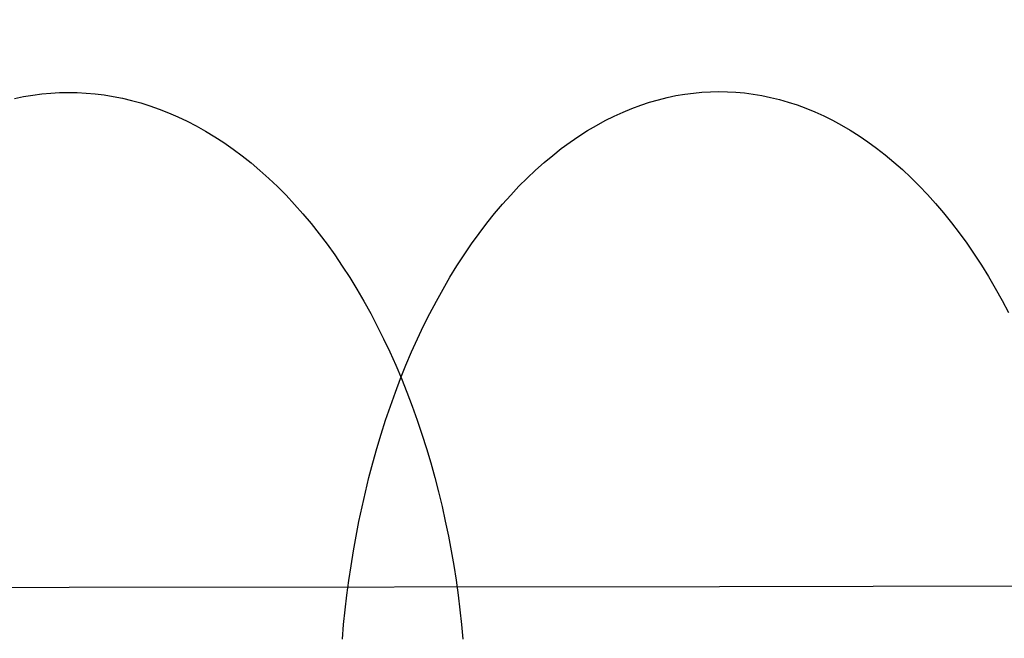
# Model space of a CAD drawing. Header units: millimetres. Extents: x -2852 to 102, y -106 to 97.
# Tile 137 of 256: x -2489 to -2478, y -4 to 3. Entities that reach past the tile are written whole.
import ezdxf

# ---------------------------------------------------------------- set-up
doc = ezdxf.new("R2010")
doc.units = ezdxf.units.MM
doc.header["$MEASUREMENT"] = 0
doc.layers.add('Predefinito', color=5, linetype='Continuous')

msp = doc.modelspace()

# ---------------------------------------------------------------- linework, layer by layer
at = {"layer": 'Predefinito', "extrusion": (-0.001366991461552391, 0.9999990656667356, 0)}
msp.add_lwpolyline([(1899.674573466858, 1028.425676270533), (1950.258311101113, 936.0311236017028), (1967.400196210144, 906.575531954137), (1985.126516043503, 877.4701447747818), (2004.656316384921, 847.0844636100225), (2025.496176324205, 816.669032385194), (2036.394788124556, 801.6049686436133), (2047.581462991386, 786.7526361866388), (2059.048771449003, 772.1737902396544), (2070.848342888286, 757.8628825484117), (2082.852187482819, 744.0269988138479), (2095.232192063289, 730.5284931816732), (2107.740481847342, 717.6917338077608), (2114.150143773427, 711.4284940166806), (2120.668526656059, 705.278737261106), (2127.105031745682, 699.4242024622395), (2133.651606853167, 693.6936066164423), (2140.312207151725, 688.0966408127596), (2147.090787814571, 682.6429961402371), (2153.75026149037, 677.5237656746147), (2160.526113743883, 672.5595220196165), (2167.421020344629, 667.7628195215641), (2174.437410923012, 663.1468989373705), (2181.31288946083, 658.8844485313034), (2188.305132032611, 654.8160355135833), (2195.415453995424, 650.9559758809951), (2202.64302808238, 647.320413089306), (2209.73752194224, 644.0360807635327), (2216.937413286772, 640.9926609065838), (2220.575985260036, 639.5662277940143), (2224.239767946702, 638.2060043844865), (2227.928330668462, 636.9140345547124), (2231.64124274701, 635.6923621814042), (2235.831195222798, 634.408737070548), (2240.048173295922, 633.2171015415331), (2244.289387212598, 632.1182628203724), (2248.553001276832, 631.1118868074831), (2252.586947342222, 630.2482168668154), (2256.637848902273, 629.4656582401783), (2260.704069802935, 628.7638639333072), (2264.783395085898, 628.1424203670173), (2268.846862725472, 627.6041235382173), (2272.919590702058, 627.1439552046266), (2277.000234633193, 626.7611647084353), (2281.087450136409, 626.4550013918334), (2285.179869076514, 626.2246883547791), (2289.276028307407, 626.0693437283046), (2293.374440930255, 625.98805940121), (2297.473620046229, 625.979927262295), (2305.646792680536, 626.1784472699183), (2313.808414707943, 626.6564582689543), (2321.949898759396, 627.4059781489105), (2330.063045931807, 628.4188195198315), (2338.132338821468, 629.6855258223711), (2346.159212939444, 631.19934427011), (2354.137618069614, 632.9527950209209), (2362.061503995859, 634.9383982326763), (2369.890818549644, 637.1387617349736), (2377.655943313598, 639.5559469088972), (2385.352627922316, 642.1840648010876), (2392.976220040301, 645.0172180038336), (2400.434543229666, 648.0133496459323), (2407.813089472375, 651.2003683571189), (2415.108121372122, 654.574644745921), (2422.315901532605, 658.1325494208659), (2429.27810764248, 661.7871694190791), (2436.148314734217, 665.6118309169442), (2442.921659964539, 669.6045235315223), (2449.593583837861, 673.7639364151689), (2455.744190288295, 677.8085140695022), (2461.79696152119, 681.9980824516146), (2467.746880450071, 686.3327562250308), (2473.588068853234, 690.8129082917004), (2480.985152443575, 696.835755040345), (2488.178176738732, 703.1012744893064), (2491.987888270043, 706.5957953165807), (2495.734193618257, 710.1583616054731), (2499.416204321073, 713.7875134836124), (2503.033206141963, 717.481423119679), (2509.945883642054, 724.9170763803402), (2516.605686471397, 732.579540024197), (2522.960022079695, 740.3811103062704), (2529.075879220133, 748.3716608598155), (2534.957113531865, 756.5253814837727), (2540.622272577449, 764.8319886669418), (2546.117810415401, 773.3251265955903), (2551.423854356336, 781.9349877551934), (2556.659804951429, 790.8208707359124), (2561.739512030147, 799.7986763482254), (2571.509788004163, 817.9680090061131), (2626.827584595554, 928.1936540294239), (2638.541319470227, 949.7322297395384), (2651.215680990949, 971.6716347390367), (2674.70444038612, 1009.524286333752), (2677.831677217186, 1014.878638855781), (2679.262425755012, 1017.450514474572), (2680.646061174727, 1020.04534911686), (2681.887900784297, 1022.49666156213), (2683.067744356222, 1024.978650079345), (2684.055893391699, 1027.222851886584), (2684.522245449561, 1028.356636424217), (2684.967345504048, 1029.498783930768)], dxfattribs=at)
msp.add_lwpolyline([(1899.674573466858, 1028.425676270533), (1950.258311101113, 936.0311236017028), (1967.400196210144, 906.575531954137), (1985.126516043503, 877.4701447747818), (2004.656316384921, 847.0844636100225), (2025.496176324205, 816.669032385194), (2036.394788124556, 801.6049686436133), (2047.581462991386, 786.7526361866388), (2059.048771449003, 772.1737902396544), (2070.848342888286, 757.8628825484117), (2082.852187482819, 744.0269988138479), (2095.232192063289, 730.5284931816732), (2107.740481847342, 717.6917338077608), (2114.150143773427, 711.4284940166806), (2120.668526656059, 705.278737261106), (2127.105031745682, 699.4242024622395), (2133.651606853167, 693.6936066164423), (2140.312207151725, 688.0966408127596), (2147.090787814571, 682.6429961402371), (2153.75026149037, 677.5237656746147), (2160.526113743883, 672.5595220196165), (2167.421020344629, 667.7628195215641), (2174.437410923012, 663.1468989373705), (2181.31288946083, 658.8844485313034), (2188.305132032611, 654.8160355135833), (2195.415453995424, 650.9559758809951), (2202.64302808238, 647.320413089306), (2209.73752194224, 644.0360807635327), (2216.937413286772, 640.9926609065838), (2220.575985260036, 639.5662277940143), (2224.239767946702, 638.2060043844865), (2227.928330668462, 636.9140345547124), (2231.64124274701, 635.6923621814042), (2235.831195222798, 634.408737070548), (2240.048173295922, 633.2171015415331), (2244.289387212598, 632.1182628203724), (2248.553001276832, 631.1118868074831), (2252.586947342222, 630.2482168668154), (2256.637848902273, 629.4656582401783), (2260.704069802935, 628.7638639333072), (2264.783395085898, 628.1424203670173), (2268.846862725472, 627.6041235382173), (2272.919590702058, 627.1439552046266), (2277.000234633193, 626.7611647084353), (2281.087450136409, 626.4550013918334), (2285.179869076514, 626.2246883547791), (2289.276028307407, 626.0693437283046), (2293.374440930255, 625.98805940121), (2297.473620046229, 625.979927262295), (2305.646792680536, 626.1784472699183), (2313.808414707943, 626.6564582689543), (2321.949898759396, 627.4059781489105), (2330.063045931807, 628.4188195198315), (2338.132338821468, 629.6855258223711), (2346.159212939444, 631.19934427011), (2354.137618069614, 632.9527950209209), (2362.061503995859, 634.9383982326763), (2369.890818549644, 637.1387617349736), (2377.655943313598, 639.5559469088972), (2385.352627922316, 642.1840648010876), (2392.976220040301, 645.0172180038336), (2400.434543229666, 648.0133496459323), (2407.813089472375, 651.2003683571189), (2415.108121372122, 654.574644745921), (2422.315901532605, 658.1325494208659), (2429.27810764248, 661.7871694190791), (2436.148314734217, 665.6118309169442), (2442.921659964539, 669.6045235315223), (2449.593583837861, 673.7639364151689), (2455.744190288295, 677.8085140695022), (2461.79696152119, 681.9980824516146), (2467.746880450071, 686.3327562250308), (2473.588068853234, 690.8129082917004), (2480.985152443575, 696.835755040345), (2488.178176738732, 703.1012744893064), (2491.987888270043, 706.5957953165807), (2495.734193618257, 710.1583616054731), (2499.416204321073, 713.7875134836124), (2503.033206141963, 717.481423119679), (2509.945883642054, 724.9170763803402), (2516.605686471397, 732.579540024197), (2522.960022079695, 740.3811103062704), (2529.075879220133, 748.3716608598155), (2534.957113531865, 756.5253814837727), (2540.622272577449, 764.8319886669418), (2546.117810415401, 773.3251265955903), (2551.423854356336, 781.9349877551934), (2556.659804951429, 790.8208707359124), (2561.739512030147, 799.7986763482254), (2571.509788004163, 817.9680090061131), (2626.827584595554, 928.1936540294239), (2638.541319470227, 949.7322297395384), (2651.215680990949, 971.6716347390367), (2674.70444038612, 1009.524286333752), (2677.831677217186, 1014.878638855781), (2679.262425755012, 1017.450514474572), (2680.646061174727, 1020.04534911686), (2681.887900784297, 1022.49666156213), (2683.067744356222, 1024.978650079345), (2684.055893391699, 1027.222851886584), (2684.522245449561, 1028.356636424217), (2684.967345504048, 1029.498783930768)], dxfattribs=at)
at = {"layer": 'Predefinito'}
for points in [[(-2488.779599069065, 2.008785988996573, 702.3619408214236), (-2488.678622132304, 2.029063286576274, 702.4871625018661), (-2488.578188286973, 2.045491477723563, 702.6117043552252), (-2488.478372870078, 2.058149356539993, 702.7354731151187), (-2488.379247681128, 2.067119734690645, 702.8583799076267), (-2488.280880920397, 2.072489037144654, 702.9803403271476), (-2488.183337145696, 2.074346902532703, 703.1012744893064), (-2488.085788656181, 2.072755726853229, 703.2222086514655), (-2487.987407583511, 2.06765537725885, 703.3441690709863), (-2487.888258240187, 2.0589560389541, 703.4670758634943), (-2487.788408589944, 2.046571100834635, 703.5908446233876), (-2487.687930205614, 2.030417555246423, 703.7153864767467), (-2487.586898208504, 2.010416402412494, 703.8406081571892), (-2487.485391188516, 1.986493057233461, 703.9664121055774), (-2487.383491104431, 1.958577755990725, 704.0926965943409), (-2487.281283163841, 1.926605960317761, 704.2193558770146), (-2487.178855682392, 1.89051875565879, 704.3462803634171), (-2487.076299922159, 1.850263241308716, 704.4733568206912), (-2486.973709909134, 1.805792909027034, 704.6004686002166), (-2486.871182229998, 1.757068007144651, 704.727495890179), (-2486.768815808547, 1.704055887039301, 704.8543159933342), (-2486.666711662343, 1.64673132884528, 704.9808036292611), (-2486.564972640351, 1.585076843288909, 705.1068312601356), (-2486.46370314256, 1.519082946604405, 705.2322694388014), (-2486.363008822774, 1.448748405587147, 705.3569871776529), (-2486.26299627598, 1.374080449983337, 705.4808523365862), (-2486.163772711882, 1.29509494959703, 705.6037320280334), (-2486.065445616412, 1.211816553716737, 705.7254930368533), (-2485.968122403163, 1.124278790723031, 705.8460022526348), (-2485.871910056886, 1.032524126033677, 705.9651271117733), (-2485.77691477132, 0.9366039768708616, 706.0827360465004), (-2485.683241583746, 0.8365786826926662, 706.1986989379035), (-2485.59099400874, 0.732517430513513, 706.3128875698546), (-2485.500273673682, 0.6244981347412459, 706.4251760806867), (-2485.411179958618, 0.5126072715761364, 706.5354414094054), (-2485.323809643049, 0.3969396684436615, 706.64356373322), (-2485.238256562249, 0.2775982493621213, 706.7494268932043), (-2485.154611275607, 0.1546937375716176, 706.852918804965), (-2485.072960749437, 0.0283443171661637, 706.953931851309), (-2484.993388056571, -0.1013247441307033, 707.0523632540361), (-2484.915972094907, -0.2341815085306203, 707.1481154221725), (-2484.840787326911, -0.3700878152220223, 707.2410962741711), (-2484.767903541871, -0.5088997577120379, 707.3312195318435), (-2484.697385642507, -0.6504681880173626, 707.4184049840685), (-2484.629293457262, -0.7946392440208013, 707.5025787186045), (-2484.563681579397, -0.9412548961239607, 707.5836733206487), (-2484.500599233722, -1.090153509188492, 707.6616280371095), (-2484.440090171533, -1.24117041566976, 707.7363889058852), (-2484.382192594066, -1.394138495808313, 707.8079088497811), (-2484.326939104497, -1.548888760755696, 707.8761477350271), (-2484.274356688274, -1.705250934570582, 707.9410723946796), (-2484.224466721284, -1.863054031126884, 708.002656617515), (-2484.177285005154, -2.022126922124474, 708.0608811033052), (-2484.132821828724, -2.182298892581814, 708.1157333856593), (-2484.09108205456, -2.343400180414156, 708.1672077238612), (-2484.052065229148, -2.505262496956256, 708.2153049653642), (-2484.015765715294, -2.667719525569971, 708.2600323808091), (-2483.982172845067, -2.830607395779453, 708.3014034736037), (-2483.95127109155, -2.99376513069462, 708.3394377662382), (-2483.923040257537, -3.157035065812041, 708.37416056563), (-2483.897455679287, -3.32026323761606, 708.405602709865), (-2483.874488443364, -3.483299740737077, 708.4338002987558), (-2483.854105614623, -3.645999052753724, 708.4587944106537), (-2483.836270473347, -3.808220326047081, 708.4806308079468), (-2483.820942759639, -3.969827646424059, 708.499359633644)], [(-2488.779599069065, 2.008785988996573, 702.3619408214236), (-2488.678622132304, 2.029063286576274, 702.4871625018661), (-2488.578188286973, 2.045491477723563, 702.6117043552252), (-2488.478372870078, 2.058149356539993, 702.7354731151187), (-2488.379247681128, 2.067119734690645, 702.8583799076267), (-2488.280880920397, 2.072489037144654, 702.9803403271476), (-2488.183337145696, 2.074346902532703, 703.1012744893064), (-2488.085788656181, 2.072755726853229, 703.2222086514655), (-2487.987407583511, 2.06765537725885, 703.3441690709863), (-2487.888258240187, 2.0589560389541, 703.4670758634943), (-2487.788408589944, 2.046571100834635, 703.5908446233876), (-2487.687930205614, 2.030417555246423, 703.7153864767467), (-2487.586898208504, 2.010416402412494, 703.8406081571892), (-2487.485391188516, 1.986493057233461, 703.9664121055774), (-2487.383491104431, 1.958577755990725, 704.0926965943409), (-2487.281283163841, 1.926605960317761, 704.2193558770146), (-2487.178855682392, 1.89051875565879, 704.3462803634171), (-2487.076299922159, 1.850263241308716, 704.4733568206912), (-2486.973709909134, 1.805792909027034, 704.6004686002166), (-2486.871182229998, 1.757068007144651, 704.727495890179), (-2486.768815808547, 1.704055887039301, 704.8543159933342), (-2486.666711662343, 1.64673132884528, 704.9808036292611), (-2486.564972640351, 1.585076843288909, 705.1068312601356), (-2486.46370314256, 1.519082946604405, 705.2322694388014), (-2486.363008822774, 1.448748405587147, 705.3569871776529), (-2486.26299627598, 1.374080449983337, 705.4808523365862), (-2486.163772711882, 1.29509494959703, 705.6037320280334), (-2486.065445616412, 1.211816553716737, 705.7254930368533), (-2485.968122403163, 1.124278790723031, 705.8460022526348), (-2485.871910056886, 1.032524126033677, 705.9651271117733), (-2485.77691477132, 0.9366039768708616, 706.0827360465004), (-2485.683241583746, 0.8365786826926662, 706.1986989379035), (-2485.59099400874, 0.732517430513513, 706.3128875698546), (-2485.500273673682, 0.6244981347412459, 706.4251760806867), (-2485.411179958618, 0.5126072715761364, 706.5354414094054), (-2485.323809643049, 0.3969396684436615, 706.64356373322), (-2485.238256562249, 0.2775982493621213, 706.7494268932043), (-2485.154611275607, 0.1546937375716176, 706.852918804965), (-2485.072960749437, 0.0283443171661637, 706.953931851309), (-2484.993388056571, -0.1013247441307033, 707.0523632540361), (-2484.915972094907, -0.2341815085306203, 707.1481154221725), (-2484.840787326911, -0.3700878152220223, 707.2410962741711), (-2484.767903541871, -0.5088997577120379, 707.3312195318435), (-2484.697385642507, -0.6504681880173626, 707.4184049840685), (-2484.629293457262, -0.7946392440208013, 707.5025787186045), (-2484.563681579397, -0.9412548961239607, 707.5836733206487), (-2484.500599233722, -1.090153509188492, 707.6616280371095), (-2484.440090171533, -1.24117041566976, 707.7363889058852), (-2484.382192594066, -1.394138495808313, 707.8079088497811), (-2484.326939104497, -1.548888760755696, 707.8761477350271), (-2484.274356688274, -1.705250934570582, 707.9410723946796), (-2484.224466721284, -1.863054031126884, 708.002656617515), (-2484.177285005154, -2.022126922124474, 708.0608811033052), (-2484.132821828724, -2.182298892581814, 708.1157333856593), (-2484.09108205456, -2.343400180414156, 708.1672077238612), (-2484.052065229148, -2.505262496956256, 708.2153049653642), (-2484.015765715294, -2.667719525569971, 708.2600323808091), (-2483.982172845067, -2.830607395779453, 708.3014034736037), (-2483.95127109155, -2.99376513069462, 708.3394377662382), (-2483.923040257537, -3.157035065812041, 708.37416056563), (-2483.897455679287, -3.32026323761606, 708.405602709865), (-2483.874488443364, -3.483299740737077, 708.4338002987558), (-2483.854105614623, -3.645999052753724, 708.4587944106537), (-2483.836270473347, -3.808220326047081, 708.4806308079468), (-2483.820942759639, -3.969827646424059, 708.499359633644)], [(-2485.153966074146, -3.971649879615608, 691.295644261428), (-2485.139712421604, -3.810002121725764, 691.3148658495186), (-2485.123057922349, -3.647733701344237, 691.3372767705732), (-2485.103963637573, -3.484980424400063, 691.3629284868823), (-2485.082394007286, -3.321883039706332, 691.3918679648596), (-2485.058317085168, -3.158586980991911, 691.424137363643), (-2485.031704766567, -2.995242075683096, 691.4597737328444), (-2485.002533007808, -2.832002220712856, 691.4988087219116), (-2484.97078203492, -2.669025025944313, 691.5412683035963), (-2484.936436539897, -2.506471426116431, 691.5871725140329), (-2484.899485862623, -2.344505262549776, 691.6365352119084), (-2484.859924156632, -2.183292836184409, 691.6893638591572), (-2484.81775053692, -2.023002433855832, 691.7456593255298), (-2484.772969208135, -1.863803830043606, 691.805415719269), (-2484.725589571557, -1.705867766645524, 691.868620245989), (-2484.675626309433, -1.549365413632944, 691.9352530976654), (-2484.623099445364, -1.394467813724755, 692.005287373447), (-2484.568034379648, -1.241345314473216, 692.0786890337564), (-2484.510461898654, -1.090166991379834, 692.1554168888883), (-2484.450418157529, -0.9411000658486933, 692.23542262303), (-2484.387944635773, -0.7943093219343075, 692.3186508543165), (-2484.323088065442, -0.6499565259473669, 692.4050392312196), (-2484.255900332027, -0.5081998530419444, 692.4945185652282), (-2484.186438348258, -0.369193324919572, 692.5870129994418), (-2484.114763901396, -0.2330862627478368, 692.6824402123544), (-2484.040943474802, -0.1000227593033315, 692.780711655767), (-2483.965048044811, 0.0298588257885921, 692.881732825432), (-2483.887152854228, 0.1564263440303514, 692.9854035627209), (-2483.80733716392, 0.2795543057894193, 693.0916183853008), (-2483.725683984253, 0.3991242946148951, 693.2002668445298), (-2483.642279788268, 0.515025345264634, 693.3112339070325), (-2483.557214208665, 0.6271542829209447, 693.424400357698), (-2483.470579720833, 0.7354160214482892, 693.5396432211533), (-2483.38247131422, 0.8397238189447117, 693.6568361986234), (-2483.292986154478, 0.9399994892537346, 693.7758501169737), (-2483.202223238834, 1.036173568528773, 693.8965533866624), (-2483.110283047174, 1.128185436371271, 694.0188124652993), (-2483.017267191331, 1.215983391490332, 694.1424923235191), (-2482.923278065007, 1.299524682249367, 694.2674569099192), (-2482.828418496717, 1.378775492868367, 694.3935696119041), (-2482.732791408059, 1.453710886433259, 694.5206937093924), (-2482.636499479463, 1.524314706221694, 694.6486928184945), (-2482.539644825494, 1.59057943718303, 694.7774313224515), (-2482.442328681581, 1.65250602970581, 694.9067747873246), (-2482.344651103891, 1.710103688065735, 695.0365903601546), (-2482.246710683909, 1.763389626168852, 695.1667471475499), (-2482.148604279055, 1.812388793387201, 695.2971165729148), (-2482.050426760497, 1.85713357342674, 695.4275727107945), (-2481.952270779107, 1.8976634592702, 695.5579925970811), (-2481.85422655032, 1.934024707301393, 695.688256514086), (-2481.756381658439, 1.966269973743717, 695.8182482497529), (-2481.658820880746, 1.994457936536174, 695.9478553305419), (-2481.561626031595, 2.018652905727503, 696.0769692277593), (-2481.464875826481, 2.038924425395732, 696.2054855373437), (-2481.36864576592, 2.055346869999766, 696.3333041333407), (-2481.273008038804, 2.067999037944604, 696.4603292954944), (-2481.178031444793, 2.0769637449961, 696.586469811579), (-2481.083781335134, 2.082327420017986, 696.71163905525), (-2480.990319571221, 2.084179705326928, 696.835755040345), (-2480.896853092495, 2.082582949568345, 696.9598710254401), (-2480.802588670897, 2.077476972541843, 697.0850402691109), (-2480.707587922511, 2.068771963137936, 697.2111807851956), (-2480.611915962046, 2.056381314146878, 697.3382059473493), (-2480.515641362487, 2.04022202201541, 697.4660245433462), (-2480.418836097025, 2.020215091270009, 697.5945408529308), (-2480.321575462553, 1.99628594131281, 697.7236547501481), (-2480.223937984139, 1.968364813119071, 697.8532618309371), (-2480.126005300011, 1.936387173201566, 697.983253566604), (-2480.027862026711, 1.900294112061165, 698.113517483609), (-2479.92959560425, 1.860032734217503, 698.2439373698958), (-2479.831296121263, 1.815556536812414, 698.3743935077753), (-2479.733056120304, 1.766825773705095, 698.5047629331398), (-2479.63497038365, 1.71380780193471, 698.6349197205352), (-2479.537135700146, 1.65647740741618, 698.7647352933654), (-2479.439650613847, 1.594817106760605, 698.8940787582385), (-2479.342615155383, 1.528817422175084, 699.0228172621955), (-2479.246130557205, 1.458477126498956, 699.1508163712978), (-2479.150298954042, 1.383803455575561, 699.2779404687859), (-2479.055223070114, 1.304812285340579, 699.4040531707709), (-2478.961005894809, 1.221528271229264, 699.5290177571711), (-2478.867750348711, 1.133984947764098, 699.6526976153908), (-2478.775558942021, 1.042224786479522, 699.7749566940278), (-2478.684533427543, 0.9462992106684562, 699.8956599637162), (-2478.594774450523, 0.8462685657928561, 700.0146738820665), (-2478.506381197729, 0.7422020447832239, 700.1318668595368), (-2478.419451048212, 0.6341775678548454, 700.2471097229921), (-2478.334079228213, 0.5222816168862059, 700.3602761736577), (-2478.25035847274, 0.4066090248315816, 700.4712432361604), (-2478.168378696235, 0.2872627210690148, 700.5798916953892), (-2478.088226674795, 0.1643534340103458, 700.686106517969), (-2478.009985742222, 0.0379993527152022, 700.789777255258), (-2477.933735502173, -0.0916742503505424, 700.8907984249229), (-2477.859551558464, -0.2245354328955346, 700.9890698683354), (-2477.787505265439, -0.3604460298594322, 701.0844970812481)], [(-2485.153966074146, -3.971649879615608, 691.295644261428), (-2485.139712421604, -3.810002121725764, 691.3148658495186), (-2485.123057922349, -3.647733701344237, 691.3372767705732), (-2485.103963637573, -3.484980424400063, 691.3629284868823), (-2485.082394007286, -3.321883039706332, 691.3918679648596), (-2485.058317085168, -3.158586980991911, 691.424137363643), (-2485.031704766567, -2.995242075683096, 691.4597737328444), (-2485.002533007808, -2.832002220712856, 691.4988087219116), (-2484.97078203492, -2.669025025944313, 691.5412683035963), (-2484.936436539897, -2.506471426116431, 691.5871725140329), (-2484.899485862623, -2.344505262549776, 691.6365352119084), (-2484.859924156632, -2.183292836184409, 691.6893638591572), (-2484.81775053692, -2.023002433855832, 691.7456593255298), (-2484.772969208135, -1.863803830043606, 691.805415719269), (-2484.725589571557, -1.705867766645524, 691.868620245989), (-2484.675626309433, -1.549365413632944, 691.9352530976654), (-2484.623099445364, -1.394467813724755, 692.005287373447), (-2484.568034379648, -1.241345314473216, 692.0786890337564), (-2484.510461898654, -1.090166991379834, 692.1554168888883), (-2484.450418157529, -0.9411000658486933, 692.23542262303), (-2484.387944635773, -0.7943093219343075, 692.3186508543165), (-2484.323088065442, -0.6499565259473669, 692.4050392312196), (-2484.255900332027, -0.5081998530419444, 692.4945185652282), (-2484.186438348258, -0.369193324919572, 692.5870129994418), (-2484.114763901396, -0.2330862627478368, 692.6824402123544), (-2484.040943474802, -0.1000227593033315, 692.780711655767), (-2483.965048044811, 0.0298588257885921, 692.881732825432), (-2483.887152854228, 0.1564263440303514, 692.9854035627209), (-2483.80733716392, 0.2795543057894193, 693.0916183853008), (-2483.725683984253, 0.3991242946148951, 693.2002668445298), (-2483.642279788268, 0.515025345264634, 693.3112339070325), (-2483.557214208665, 0.6271542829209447, 693.424400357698), (-2483.470579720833, 0.7354160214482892, 693.5396432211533), (-2483.38247131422, 0.8397238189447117, 693.6568361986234), (-2483.292986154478, 0.9399994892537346, 693.7758501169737), (-2483.202223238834, 1.036173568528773, 693.8965533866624), (-2483.110283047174, 1.128185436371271, 694.0188124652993), (-2483.017267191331, 1.215983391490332, 694.1424923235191), (-2482.923278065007, 1.299524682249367, 694.2674569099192), (-2482.828418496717, 1.378775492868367, 694.3935696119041), (-2482.732791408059, 1.453710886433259, 694.5206937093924), (-2482.636499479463, 1.524314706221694, 694.6486928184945), (-2482.539644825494, 1.59057943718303, 694.7774313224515), (-2482.442328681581, 1.65250602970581, 694.9067747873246), (-2482.344651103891, 1.710103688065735, 695.0365903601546), (-2482.246710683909, 1.763389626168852, 695.1667471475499), (-2482.148604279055, 1.812388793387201, 695.2971165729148), (-2482.050426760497, 1.85713357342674, 695.4275727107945), (-2481.952270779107, 1.8976634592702, 695.5579925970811), (-2481.85422655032, 1.934024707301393, 695.688256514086), (-2481.756381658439, 1.966269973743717, 695.8182482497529), (-2481.658820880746, 1.994457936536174, 695.9478553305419), (-2481.561626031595, 2.018652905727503, 696.0769692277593), (-2481.464875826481, 2.038924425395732, 696.2054855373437), (-2481.36864576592, 2.055346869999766, 696.3333041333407), (-2481.273008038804, 2.067999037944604, 696.4603292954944), (-2481.178031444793, 2.0769637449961, 696.586469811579), (-2481.083781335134, 2.082327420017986, 696.71163905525), (-2480.990319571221, 2.084179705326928, 696.835755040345), (-2480.896853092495, 2.082582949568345, 696.9598710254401), (-2480.802588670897, 2.077476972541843, 697.0850402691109), (-2480.707587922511, 2.068771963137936, 697.2111807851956), (-2480.611915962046, 2.056381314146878, 697.3382059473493), (-2480.515641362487, 2.04022202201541, 697.4660245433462), (-2480.418836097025, 2.020215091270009, 697.5945408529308), (-2480.321575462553, 1.99628594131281, 697.7236547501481), (-2480.223937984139, 1.968364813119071, 697.8532618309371), (-2480.126005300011, 1.936387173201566, 697.983253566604), (-2480.027862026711, 1.900294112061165, 698.113517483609), (-2479.92959560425, 1.860032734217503, 698.2439373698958), (-2479.831296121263, 1.815556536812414, 698.3743935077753), (-2479.733056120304, 1.766825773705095, 698.5047629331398), (-2479.63497038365, 1.71380780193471, 698.6349197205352), (-2479.537135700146, 1.65647740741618, 698.7647352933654), (-2479.439650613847, 1.594817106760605, 698.8940787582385), (-2479.342615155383, 1.528817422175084, 699.0228172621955), (-2479.246130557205, 1.458477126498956, 699.1508163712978), (-2479.150298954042, 1.383803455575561, 699.2779404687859), (-2479.055223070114, 1.304812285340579, 699.4040531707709), (-2478.961005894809, 1.221528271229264, 699.5290177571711), (-2478.867750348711, 1.133984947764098, 699.6526976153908), (-2478.775558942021, 1.042224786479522, 699.7749566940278), (-2478.684533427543, 0.9462992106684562, 699.8956599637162), (-2478.594774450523, 0.8462685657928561, 700.0146738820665), (-2478.506381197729, 0.7422020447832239, 700.1318668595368), (-2478.419451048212, 0.6341775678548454, 700.2471097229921), (-2478.334079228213, 0.5222816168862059, 700.3602761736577), (-2478.25035847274, 0.4066090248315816, 700.4712432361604), (-2478.168378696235, 0.2872627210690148, 700.5798916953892), (-2478.088226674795, 0.1643534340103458, 700.686106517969), (-2478.009985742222, 0.0379993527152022, 700.789777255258), (-2477.933735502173, -0.0916742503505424, 700.8907984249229), (-2477.859551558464, -0.2245354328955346, 700.9890698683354), (-2477.787505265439, -0.3604460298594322, 701.0844970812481)]]:
    msp.add_polyline3d(points, dxfattribs=at)

doc.saveas('drawing.dxf')
